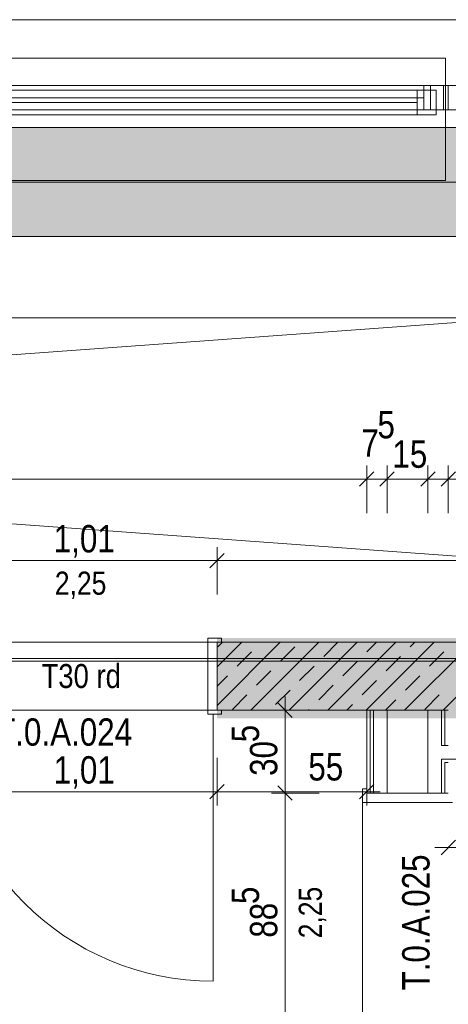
# Model space of a CAD drawing. Extents: x -620 to 300, y 62 to 1162.
# Tile 138 of 256: x -164 to -132, y 939 to 1011. Entities that reach past the tile are written whole.
import ezdxf
from ezdxf.lldxf.tags import DXFTag

# ---------------------------------------------------------------- set-up
doc = ezdxf.new("R2010")
doc.units = 0
doc.layers.get('0').update_dxf_attribs({"lineweight": 13})
for name, color, linetype, lineweight, true_color in [('--Bem innen', 9, 'Continuous', 13, 0x808080), ('00 -Bauelemente -Dämmung innen', 7, 'Continuous', 9, 0xff7fe6), ('00 -Bauelemente -Gipskarton', 7, 'Continuous', 9, 0xff7fe6), ('30 -33 Aussenwände- 7 Fassade_ Elemente', 7, 'Continuous', 9, 0x00aacc), ('30 -34 Innenwände- 1 tragend', 7, 'Continuous', 13, 0xdd0806), ('30 -34 Innenwände- 2 nichttragend', 7, 'Continuous', 18, 0xff7fe6), ('30 -34 Innenwände- 4 Türen_Fenster', 7, 'Continuous', 15, 0x9955ff), ('30 -35 Decken- 1 Konstruktion-Träger- Stahlbeton', 7, 'Continuous', 13, 0x33aa00), ('30 -35 Decken- 2.1 Treppen Innen 2D', 7, 'Continuous', 9, 0x599559), ('70 -76 Bemaßung- 2 Allgemein', 9, 'Continuous', 5, 0x808080), ('iwb_Schraffur_F90_feuerbestaendig', 1, 'Continuous', 13, 0xff0000), ('iwb_Schraffur_Unterzug', 7, 'Continuous', 5, 0xffffcc), ('iwb_Sichtbeton', 2, 'Continuous', 50, 0xffff00), ('iwb_Sichtbeton-Shading', 2, 'Continuous', 50, 0xffff00)]:
    doc.layers.add(name, color=color, linetype=linetype, lineweight=lineweight, true_color=true_color)
for name, color, linetype, lineweight in [('70 -71 Achsen- 1 Gebäudeachsen', 7, 'STRICHPUNKT2-A06G94XR8I', 18), ('Keine', 7, 'Continuous', 9), ('Keine-1', 7, 'Continuous', 15)]:
    doc.layers.add(name, color=color, linetype=linetype, lineweight=lineweight)
doc.styles.get("Standard").update_dxf_attribs({"font": 'ARIALN.TTF'})
tags = doc.linetypes.add('fein_strichliert-A06G94XS8I', pattern=[4, 1, -2, 1]).pattern_tags.tags
tags[8:9] = [DXFTag(74, 4), DXFTag(75, 0), DXFTag(340, '0'), DXFTag(46, 0.0), DXFTag(50, 0.0), DXFTag(44, 0.0), DXFTag(45, 0.0)]
tags[6:7] = [DXFTag(74, 4), DXFTag(75, 0), DXFTag(340, '0'), DXFTag(46, 0.0), DXFTag(50, 0.0), DXFTag(44, 0.0), DXFTag(45, 0.0)]
tags[4:5] = [DXFTag(74, 4), DXFTag(75, 0), DXFTag(340, '0'), DXFTag(46, 0.0), DXFTag(50, 0.0), DXFTag(44, 0.0), DXFTag(45, 0.0)]
tags = doc.linetypes.add('STRICHPUNKT2-A06G94XR8I', pattern=[12.7, 6.35, -3.175, 0, -3.175]).pattern_tags.tags
tags[10:11] = [DXFTag(74, 4), DXFTag(75, 0), DXFTag(340, '0'), DXFTag(46, 0.0), DXFTag(50, 0.0), DXFTag(44, 0.0), DXFTag(45, 0.0)]
tags[8:9] = [DXFTag(74, 4), DXFTag(75, 0), DXFTag(340, '0'), DXFTag(46, 0.0), DXFTag(50, 0.0), DXFTag(44, 0.0), DXFTag(45, 0.0)]
tags[6:7] = [DXFTag(74, 4), DXFTag(75, 0), DXFTag(340, '0'), DXFTag(46, 0.0), DXFTag(50, 0.0), DXFTag(44, 0.0), DXFTag(45, 0.0)]
tags[4:5] = [DXFTag(74, 4), DXFTag(75, 0), DXFTag(340, '0'), DXFTag(46, 0.0), DXFTag(50, 0.0), DXFTag(44, 0.0), DXFTag(45, 0.0)]

# ---------------------------------------------------------------- blocks, each defined once
blk = doc.blocks.new('Shading-A06G94VT8I', base_point=(-44.915, 989.453))
at = {"layer": 'iwb_Sichtbeton-Shading', "color": 51, "true_color": 0xffff7f}
for points in [[(-149.479, 965.303), (-149.479, 965.903), (-40.579, 965.303), (-40.579, 965.903)], [(-149.479, 960.003), (-149.479, 960.603), (-40.579, 960.003), (-40.579, 960.603)]]:
    blk.add_solid(points, dxfattribs=at)
blk = doc.blocks.new('Referenz-A06G94XT8I')
at = {"layer": '00 -Bauelemente -Dämmung innen', "color": 0, "linetype": 'Continuous', "lineweight": -2, "ltscale": 0.13}
for p, q in [((-137.98, 960.603), (-137.98, 954.503)), ((-136.98, 960.603), (-136.98, 954.503)), ((-133.98, 954.503), (-133.98, 960.603)), ((-132.98, 958.003), (-132.98, 960.603)), ((-132.98, 958.003), (-132.48, 958.003)), ((-132.98, 957.003), (-132.73, 957.003)), ((-132.98, 954.503), (-132.98, 957.003)), ((-132.73, 957.003), (-45.58, 957.003))]:
    blk.add_line(p, q, dxfattribs=at)
at = {"layer": '00 -Bauelemente -Gipskarton', "color": 0, "linetype": 'Continuous', "lineweight": -2, "ltscale": 0.13}
for p, q in [((-138.48, 960.603), (-138.48, 954.503)), ((-138.23, 960.603), (-138.23, 954.503)), ((-137.98, 960.603), (-137.98, 954.503)), ((-132.98, 958.003), (-132.98, 960.603)), ((-132.73, 958.003), (-132.73, 960.603)), ((-132.98, 954.503), (-132.98, 957.003)), ((-132.73, 957.003), (-45.58, 957.003)), ((-132.73, 956.753), (-132.48, 956.753)), ((-132.73, 954.503), (-132.73, 956.753))]:
    blk.add_line(p, q, dxfattribs=at)
at = {"layer": '30 -33 Aussenwände- 7 Fassade_ Elemente', "color": 0, "linetype": 'Continuous', "lineweight": -2, "ltscale": 0.13}
for p, q in [((-126.98, 1011.393), (-289.18, 1011.393)), ((-181.685, 1006.553), (-132.485, 1006.553)), ((-133.78, 1004.753), (-133.78, 1006.553)), ((-133.78, 1006.553), (-131.98, 1006.553)), ((-132.838, 1004.753), (-132.838, 1006.553)), ((-132.838, 1006.553), (-131.038, 1006.553)), ((-132.485, 1006.553), (-132.485, 1004.753)), ((-132.485, 1004.753), (-181.685, 1004.753)), ((-131.98, 1004.753), (-133.78, 1004.753)), ((-131.038, 1004.753), (-132.838, 1004.753)), ((-286.08, 995.453), (-130.08, 995.453))]:
    blk.add_line(p, q, dxfattribs=at)
at = {"layer": '30 -33 Aussenwände- 7 Fassade_ Elemente', "color": 0, "lineweight": -2}
for p, q in [((-181.08, 1008.553), (-132.68, 1008.553)), ((-132.68, 1008.553), (-132.68, 1006.553)), ((-179.48, 1006.553), (-134.28, 1006.553)), ((-178.98, 1006.203), (-134.78, 1006.203)), ((-134.78, 1006.203), (-133.38, 1006.203)), ((-134.78, 1006.203), (-134.78, 1004.403)), ((-134.28, 1006.553), (-134.28, 1004.753)), ((-132.68, 1006.553), (-134.28, 1006.553)), ((-133.38, 1006.203), (-133.38, 1004.403)), ((-132.68, 1004.753), (-132.68, 1006.553)), ((-134.28, 1005.653), (-179.48, 1005.653)), ((-178.98, 1005.303), (-134.78, 1005.303)), ((-134.28, 1004.753), (-179.48, 1004.753)), ((-134.28, 1004.753), (-132.68, 1004.753)), ((-132.68, 999.553), (-132.68, 1004.753)), ((-134.78, 1004.403), (-178.98, 1004.403)), ((-133.38, 1004.403), (-134.78, 1004.403)), ((-181.08, 999.553), (-132.68, 999.553))]:
    blk.add_line(p, q, dxfattribs=at)
at = {"layer": '30 -34 Innenwände- 1 tragend', "color": 0, "linetype": 'Continuous', "lineweight": -2, "ltscale": 0.13}
for p, q in [((-45.58, 965.603), (-149.48, 965.603)), ((-149.48, 965.603), (-149.16, 965.603)), ((-149.48, 960.603), (-149.16, 960.603)), ((-138.48, 960.603), (-149.48, 960.603)), ((-133.98, 960.603), (-136.98, 960.603))]:
    blk.add_line(p, q, dxfattribs=at)
at = {"layer": '30 -34 Innenwände- 1 tragend', "color": 0, "lineweight": -2}
for p, q in [((-149.48, 963.784), (-147.66, 965.603)), ((-149.48, 960.956), (-144.832, 965.603)), ((-149.48, 963.784), (-147.66, 965.603)), ((-149.48, 960.956), (-144.832, 965.603)), ((-45.58, 965.603), (-149.48, 965.603)), ((-149.417, 965.261), (-149.074, 965.603)), ((-149.417, 965.261), (-149.074, 965.603)), ((-147.003, 960.603), (-142.003, 965.603)), ((-147.003, 960.603), (-142.003, 965.603)), ((-144.175, 960.603), (-139.175, 965.603)), ((-144.175, 960.603), (-139.175, 965.603)), ((-141.639, 964.554), (-140.589, 965.603)), ((-141.639, 964.554), (-140.589, 965.603)), ((-141.347, 960.603), (-136.347, 965.603)), ((-141.347, 960.603), (-136.347, 965.603)), ((-138.518, 960.603), (-133.518, 965.603)), ((-138.518, 960.603), (-133.518, 965.603)), ((-138.457, 964.907), (-137.761, 965.603)), ((-138.457, 964.907), (-137.761, 965.603)), ((-135.69, 960.603), (-130.69, 965.603)), ((-135.69, 960.603), (-130.69, 965.603)), ((-135.275, 965.261), (-134.932, 965.603)), ((-135.275, 965.261), (-134.932, 965.603)), ((-132.861, 960.603), (-127.861, 965.603)), ((-132.861, 960.603), (-127.861, 965.603)), ((-148.003, 963.847), (-146.942, 964.907)), ((-148.003, 963.847), (-146.942, 964.907)), ((-144.821, 964.2), (-143.76, 965.261)), ((-144.821, 964.2), (-143.76, 965.261)), ((-133.861, 963.847), (-132.8, 964.907)), ((-133.861, 963.847), (-132.8, 964.907)), ((-140.225, 963.139), (-139.164, 964.2)), ((-140.225, 963.139), (-139.164, 964.2)), ((-137.043, 963.493), (-135.982, 964.554)), ((-137.043, 963.493), (-135.982, 964.554)), ((-146.589, 962.432), (-145.528, 963.493)), ((-146.589, 962.432), (-145.528, 963.493)), ((-143.407, 962.786), (-142.346, 963.847)), ((-143.407, 962.786), (-142.346, 963.847)), ((-149.48, 962.37), (-148.71, 963.139)), ((-149.48, 962.37), (-148.71, 963.139)), ((-138.81, 961.725), (-137.75, 962.786)), ((-138.81, 961.725), (-137.75, 962.786)), ((-135.629, 962.079), (-134.568, 963.139)), ((-135.629, 962.079), (-134.568, 963.139)), ((-145.174, 961.018), (-144.114, 962.079)), ((-145.174, 961.018), (-144.114, 962.079)), ((-141.992, 961.372), (-140.932, 962.432)), ((-141.992, 961.372), (-140.932, 962.432)), ((-148.356, 960.665), (-147.296, 961.725)), ((-148.356, 960.665), (-147.296, 961.725)), ((-137.104, 960.603), (-136.336, 961.372)), ((-137.104, 960.603), (-136.336, 961.372)), ((-134.214, 960.665), (-133.154, 961.725)), ((-134.214, 960.665), (-133.154, 961.725)), ((-133.98, 960.603), (-149.48, 960.603)), ((-142.761, 960.603), (-142.7, 960.665)), ((-142.761, 960.603), (-142.7, 960.665)), ((-139.932, 960.603), (-139.518, 961.018)), ((-139.932, 960.603), (-139.518, 961.018))]:
    blk.add_line(p, q, dxfattribs=at)
at = {"layer": '30 -34 Innenwände- 2 nichttragend', "color": 0, "linetype": 'Continuous', "lineweight": -2, "ltscale": 0.13}
for p, q in [((-138.48, 960.603), (-136.98, 960.603)), ((-138.48, 960.603), (-138.48, 954.503)), ((-136.98, 960.603), (-136.98, 954.503)), ((-133.98, 960.603), (-132.98, 960.603)), ((-133.98, 954.503), (-133.98, 960.603)), ((-132.98, 960.603), (-132.73, 960.603)), ((-132.73, 960.603), (-132.48, 960.603))]:
    blk.add_line(p, q, dxfattribs=at)
at = {"layer": '30 -34 Innenwände- 4 Türen_Fenster', "color": 0, "linetype": 'fein_strichliert-A06G94XS8I', "lineweight": -2, "ltscale": 0.13}
for p, q in [((-149.48, 965.603), (-169.68, 965.603)), ((-149.48, 960.603), (-169.68, 960.603)), ((-149.76, 960.303), (-149.76, 940.663)), ((-138.78, 936.803), (-138.78, 954.503))]:
    blk.add_line(p, q, dxfattribs=at)
at = {"layer": '30 -34 Innenwände- 4 Türen_Fenster', "color": 0, "linetype": 'Continuous', "lineweight": -2, "ltscale": 0.13}
for p, q in [((-149.16, 965.903), (-150.16, 965.903)), ((-150.16, 965.903), (-150.16, 960.303)), ((-149.48, 960.603), (-149.48, 965.603)), ((-149.48, 965.603), (-149.16, 965.603)), ((-149.16, 965.603), (-149.16, 965.903)), ((-149.16, 960.603), (-149.48, 960.603)), ((-149.16, 960.303), (-149.16, 960.603)), ((-150.16, 960.303), (-149.76, 960.303)), ((-149.76, 960.303), (-149.16, 960.303))]:
    blk.add_line(p, q, dxfattribs=at)
at = {"layer": '30 -34 Innenwände- 4 Türen_Fenster', "color": 0, "lineweight": -2}
for p, q in [((-138.78, 953.823), (-138.78, 954.823)), ((-138.78, 954.823), (-138.48, 954.823)), ((-138.48, 954.823), (-138.48, 954.503)), ((-138.48, 954.503), (-138.48, 954.823)), ((-138.48, 954.503), (-132.48, 954.503)), ((-132.18, 953.823), (-138.78, 953.823))]:
    blk.add_line(p, q, dxfattribs=at)
at = {"layer": '30 -34 Innenwände- 4 Türen_Fenster', "color": 0, "linetype": 'fein_strichliert-A06G94XS8I', "lineweight": -2, "ltscale": 0.13}
blk.add_ellipse((-149.76, 960.303), major_axis=(-19.64, 0), ratio=1, start_param=0, end_param=1.570796, dxfattribs=at)
at = {"layer": '30 -35 Decken- 1 Konstruktion-Träger- Stahlbeton', "color": 0, "linetype": 'fein_strichliert-A06G94XS8I', "lineweight": -2, "ltscale": 0.13}
for p, q in [((35.42, 1003.453), (-538.631, 1003.453)), ((35.42, 995.453), (-538.631, 995.453))]:
    blk.add_line(p, q, dxfattribs=at)
at = {"layer": '30 -35 Decken- 2.1 Treppen Innen 2D', "color": 0, "linetype": 'fein_strichliert-A06G94XS8I', "lineweight": -2, "ltscale": 0.13}
for p, q in [((-452.88, 965.603), (-45.78, 965.603)), ((-45.78, 964.403), (-452.88, 964.403)), ((-452.88, 964.203), (-45.78, 964.203))]:
    blk.add_line(p, q, dxfattribs=at)
at = {"layer": '70 -71 Achsen- 1 Gebäudeachsen', "color": 0, "linetype": 'STRICHPUNKT2-A06G94XR8I', "lineweight": -2, "ltscale": 0.13}
blk.add_line((-538.631, 999.453), (76.501, 999.453), dxfattribs=at)
at = {"layer": '70 -76 Bemaßung- 2 Allgemein', "color": 0, "linetype": 'Continuous', "lineweight": -2, "ltscale": 0.13}
for p, q in [((-130.64, 989.453), (-450.519, 989.453)), ((-138.48, 975.103), (-138.48, 978.603)), ((-138.48, 975.103), (-138.48, 978.603)), ((-136.98, 975.103), (-136.98, 978.603)), ((-136.98, 975.103), (-136.98, 978.603)), ((-133.98, 975.103), (-133.98, 978.603)), ((-133.98, 975.103), (-133.98, 978.603)), ((-132.48, 975.103), (-132.48, 978.603)), ((-137.949, 978.134), (-139.01, 977.073)), ((-137.949, 978.134), (-139.01, 977.073)), ((-137.51, 977.073), (-136.449, 978.134)), ((-137.51, 977.073), (-136.449, 978.134)), ((-133.449, 978.134), (-134.51, 977.073)), ((-133.449, 978.134), (-134.51, 977.073)), ((-133.01, 977.073), (-131.949, 978.134)), ((-133.01, 977.073), (-131.949, 978.134)), ((-139.54, 977.603), (-201.519, 977.603)), ((-139.54, 977.603), (-140.6, 977.603)), ((-137.48, 977.603), (-139.54, 977.603)), ((-137.48, 977.603), (-139.54, 977.603)), ((-136.98, 977.603), (-138.48, 977.603)), ((-137.98, 977.603), (-135.919, 977.603)), ((-137.98, 977.603), (-135.919, 977.603)), ((-135.04, 977.603), (-136.1, 977.603)), ((-135.04, 977.603), (-135.919, 977.603)), ((-135.919, 977.603), (-134.859, 977.603)), ((-132.98, 977.603), (-135.04, 977.603)), ((-132.98, 977.603), (-135.04, 977.603)), ((-132.48, 977.603), (-133.98, 977.603)), ((-133.48, 977.603), (-131.419, 977.603)), ((-133.48, 977.603), (-131.419, 977.603)), ((-148.949, 972.134), (-150.01, 971.073)), ((-150.01, 971.073), (-148.949, 972.134)), ((-149.48, 969.103), (-149.48, 972.603)), ((-149.48, 969.103), (-149.48, 972.603)), ((-150.54, 971.603), (-168.619, 971.603)), ((-148.48, 971.603), (-150.54, 971.603)), ((-150.48, 971.603), (-148.419, 971.603)), ((-46.64, 971.603), (-148.419, 971.603)), ((-145.01, 961.134), (-143.949, 960.073)), ((-144.48, 961.603), (-144.48, 959.543)), ((-141.98, 960.603), (-145.48, 960.603)), ((-144.48, 955.564), (-144.48, 959.543)), ((-149.48, 957.103), (-149.48, 953.603)), ((-149.48, 957.103), (-149.48, 953.603)), ((-138.48, 957.103), (-138.48, 953.603)), ((-144.48, 953.503), (-144.48, 955.564)), ((-144.48, 955.503), (-144.48, 953.443)), ((-150.54, 954.603), (-168.619, 954.603)), ((-148.48, 954.603), (-150.54, 954.603)), ((-150.48, 954.603), (-148.419, 954.603)), ((-148.949, 955.134), (-150.01, 954.073)), ((-150.01, 954.073), (-148.949, 955.134)), ((-139.54, 954.603), (-148.419, 954.603)), ((-145.01, 955.034), (-143.949, 953.973)), ((-143.949, 953.973), (-145.01, 955.034)), ((-137.48, 954.603), (-139.54, 954.603)), ((-137.949, 955.134), (-139.01, 954.073)), ((-141.98, 954.503), (-145.48, 954.503)), ((-141.98, 954.503), (-145.48, 954.503)), ((-144.48, 937.864), (-144.48, 953.443)), ((-133.01, 949.973), (-131.949, 951.034)), ((-133.48, 950.503), (-131.419, 950.503))]:
    blk.add_line(p, q, dxfattribs=at)
at = {"layer": 'Keine', "color": 0, "linetype": 'fein_strichliert-A06G94XS8I', "lineweight": -2, "ltscale": 0.13}
for p, q in [((-453.08, 965.603), (-45.58, 995.453)), ((-45.58, 965.603), (-453.08, 995.453))]:
    blk.add_line(p, q, dxfattribs=at)
at = {"layer": 'Keine-1', "color": 0, "linetype": 'fein_strichliert-A06G94XS8I', "lineweight": -2, "ltscale": 0.13}
blk.add_line((-538.631, 1011.393), (76.501, 1011.393), dxfattribs=at)
at = {"layer": '--Bem innen', "color": 0, "linetype": 'Continuous', "lineweight": -2, "ltscale": 0.13, "insert": (-161.407, 970.797), "char_height": 1.7, "attachment_point": 1}
blk.add_mtext('{\\fArial Narrow;2,25}', dxfattribs=at)
at = {"layer": '--Bem innen', "color": 0, "linetype": 'Continuous', "lineweight": -2, "ltscale": 0.13, "insert": (-143.473, 943.826), "char_height": 1.7, "attachment_point": 1, "rotation": 90}
blk.add_mtext('{\\fArial Narrow;2,25}', dxfattribs=at)
at = {"layer": '70 -76 Bemaßung- 2 Allgemein', "color": 0, "linetype": 'Continuous', "lineweight": -2, "ltscale": 0.13, "char_height": 2.01377, "attachment_point": 1}
for s, insert in [('{\\fArial Narrow;5}', (-137.687, 982.614)), ('{\\fArial Narrow;7}', (-138.866, 981.272)), ('{\\fArial Narrow;15}', (-136.591, 980.446)), ('{\\fArial Narrow;1,01}', (-161.487, 974.219)), ('{\\fArial Narrow;1,01}', (-161.487, 957.219)), ('{\\fArial Narrow;55}', (-142.77, 957.446))]:
    blk.add_mtext(s, dxfattribs=dict(at, insert=insert))
at = {"layer": '70 -76 Bemaßung- 2 Allgemein', "color": 0, "linetype": 'Continuous', "lineweight": -2, "ltscale": 0.13, "char_height": 2.01377, "attachment_point": 1, "rotation": 90}
for s, insert in [('{\\fArial Narrow;5}', (-148.408, 958.243)), ('{\\fArial Narrow;30}', (-147.065, 955.77)), ('{\\fArial Narrow;5}', (-148.408, 946.343)), ('{\\fArial Narrow;88}', (-147.065, 943.87))]:
    blk.add_mtext(s, dxfattribs=dict(at, insert=insert))
at = {"layer": 'Keine', "color": 0, "linetype": 'Continuous', "lineweight": -2, "ltscale": 0.13, "attachment_point": 1}
for s, insert, char_height in [('{\\fArial Narrow;T30 rd}', (-162.383, 963.997), 1.76205), ('{\\fArial Narrow;T.0.A.024}', (-165.726, 960.002), 2.01377)]:
    blk.add_mtext(s, dxfattribs=dict(at, insert=insert, char_height=char_height))
at = {"layer": 'Keine', "color": 0, "linetype": 'Continuous', "lineweight": -2, "ltscale": 0.13, "insert": (-135.873, 939.988), "char_height": 2.01377, "attachment_point": 1, "rotation": 90}
blk.add_mtext('{\\fArial Narrow;T.0.A.025}', dxfattribs=at)
blk = doc.blocks.new('Referenz-A06G94XV8I')
at = {"layer": 'iwb_Schraffur_F90_feuerbestaendig', "linetype": 'Continuous', "ltscale": 0.13}
blk.add_solid([(-45.579, 960.603), (-149.479, 960.603), (-45.579, 965.603), (-149.479, 965.603)], dxfattribs=at)
at = {"layer": 'iwb_Schraffur_Unterzug', "linetype": 'Continuous', "ltscale": 0.13}
for points in [[(-538.631, 1003.453), (76.501, 1003.453), (76.501, 1002.926)], [(-538.631, 1003.453), (76.501, 1002.926), (-538.631, 1002.222)], [(-538.631, 1002.222), (76.501, 1002.926), (76.501, 995.981)], [(-538.631, 1002.222), (76.501, 995.981), (-538.631, 996.684)], [(-538.631, 996.684), (76.501, 995.981), (76.501, 995.453)], [(-538.631, 996.684), (76.501, 995.453), (-538.631, 995.453)]]:
    blk.add_solid(points, dxfattribs=at)
at = {"layer": 'iwb_Sichtbeton', "linetype": 'Continuous', "ltscale": 0.5}
for points in [[(-149.479, 965.303), (-149.479, 965.903), (-40.579, 965.303), (-40.579, 965.903)], [(-149.479, 960.003), (-149.479, 960.603), (-40.579, 960.003), (-40.579, 960.603)]]:
    blk.add_solid(points, dxfattribs=at)

msp = doc.modelspace()

# ---------------------------------------------------------------- block references
at = {"color": 8, "lineweight": 13, "ltscale": 0.13, "true_color": 0x808080}
msp.add_blockref('Referenz-A06G94XT8I', (0, 0), dxfattribs=at)
at = {"color": 8, "lineweight": 25, "ltscale": 0.25, "true_color": 0x808080}
msp.add_blockref('Referenz-A06G94XV8I', (0, 0), dxfattribs=at)
msp.add_blockref('Shading-A06G94VT8I', (-44.915, 989.453))

doc.saveas('drawing.dxf')
